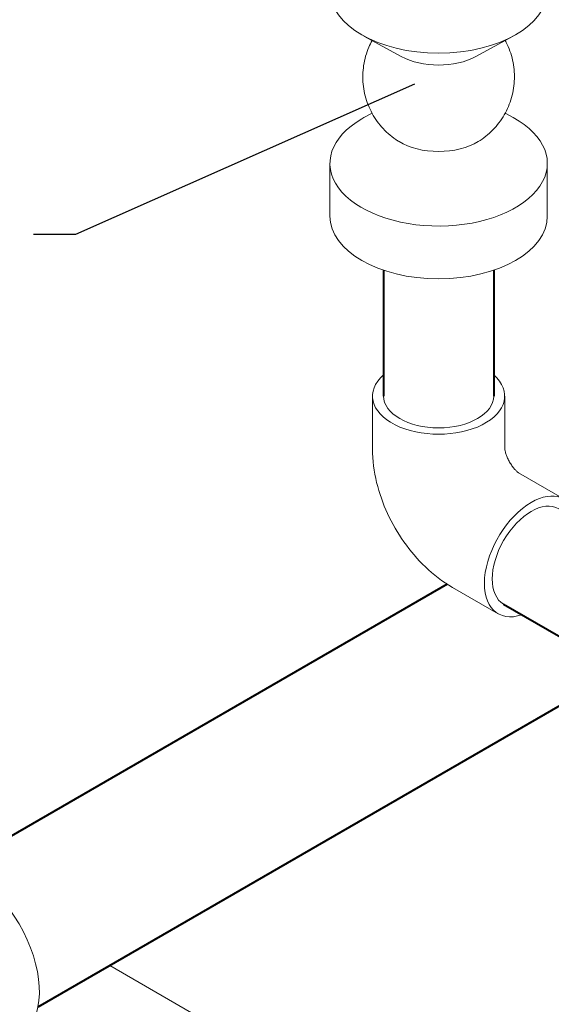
# Model space of a CAD drawing. Extents: x 4114239 to 5838486, y 780458 to 1383318.
# Tile 56 of 231: x 4353138 to 4353862, y 1053688 to 1055028. Entities that reach past the tile are written whole.
import ezdxf

# ---------------------------------------------------------------- set-up
doc = ezdxf.new("R2010")
doc.units = 0
doc.header["$MEASUREMENT"] = 0

msp = doc.modelspace()

# ---------------------------------------------------------------- linework, layer by layer
at = {"color": 0, "linetype": 'Continuous', "lineweight": 0, "extrusion": (5.55112e-17, 0.816497, 0.57735)}
for p, q in [((4353657.6222, 1054977.6363), (4353606.7914, 1055005.3745, 0)), ((4353759.2839, 1054977.6363, 0), (4353810.1148, 1055005.3745, 0)), ((4353617.8215, 1054900.4408), (4353606.7914, 1054894.4217, 0)), ((4353799.0846, 1054900.4408), (4353810.1148, 1054894.4217, 0)), ((4353560.4531, 1054832.3226), (4353560.4531, 1054760.4709)), ((4353856.4531, 1054832.3226), (4353856.4531, 1054760.4709, 0)), ((4353618.4531, 1054515.6078), (4353618.4531, 1054443.7561)), ((4353798.4531, 1054515.6078, 0), (4353798.4531, 1054443.7561)), ((4353879.4595, 1054375.3006), (4353817.2341, 1054411.2264, 0)), ((4353789.4595, 1054219.416), (4353727.2341, 1054255.3419, 0)), ((4353260.8518, 1053740.6796), (4354493.4611, 1053029.0323, 0))]:
    msp.add_line(p, q, dxfattribs=at)
at = {"linetype": 'Continuous', "lineweight": 40, "extrusion": (5.55112e-17, 0.816497, 0.57735)}
for p, q in [((4353633.4531, 1054686.8072), (4353633.4531, 1054515.6078, 0)), ((4353783.4531, 1054686.8072, 0), (4353783.4531, 1054515.6078)), ((4353719.9582, 1054259.7789), (4353052.7881, 1053874.5881)), ((4353796.9595, 1054232.4064), (4353886.4519, 1054180.738, 0)), ((4353908.2818, 1054114.4735), (4353162.7881, 1053684.0625))]:
    msp.add_line(p, q, dxfattribs=at)
at = {"color": 7, "lineweight": 25, "ltscale": 1000}
msp.add_lwpolyline([(4353157.0367, 1054735.7337), (4353214.6972, 1054735.7337), (4353676.0302, 1054940.5434)], dxfattribs=at)
at = {"color": 0, "linetype": 'Continuous', "lineweight": 0, "extrusion": (-5.55855e-17, 2.22045e-16, -1)}
for centre, major_axis, start_param, end_param in [((4353708.4531, 1055067.4736), (-148, 0), 3.141592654, 6.283185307), ((4353708.4531, 1055008.6858), (-74, 0), 3.955169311, 5.46960865), ((4353708.4531, 1054832.3226), (-148, 0), 2.328015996, 7.068583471), ((4353708.4531, 1054832.3226), (-148, 0), 0.785398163, 0.813576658), ((4353708.4531, 1054891.1103), (-74, 0), 3.900353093, 5.524424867), ((4353708.4531, 1054760.4709), (-148, 0), 3.141592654, 6.283185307)]:
    msp.add_ellipse(centre, major_axis=major_axis, ratio=0.577350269, start_param=start_param, end_param=end_param, dxfattribs=at)
at = {"color": 0, "linetype": 'Continuous', "lineweight": 0, "extrusion": (-8.53006e-17, 2.22045e-16, -1)}
msp.add_ellipse((4353708.4531, 1054515.6078), major_axis=(90, 0), ratio=0.577350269, start_param=5.697499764, end_param=10.010463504, dxfattribs=at)
at = {"color": 0, "linetype": 'Continuous', "lineweight": 0, "extrusion": (2.73488e-17, 1.66533e-16, -1)}
msp.add_ellipse((4353708.4531, 1054515.6078), major_axis=(-75, 0), ratio=0.577350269, start_param=3.141592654, end_param=6.283185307, dxfattribs=at)
at = {"color": 0, "linetype": 'Continuous', "lineweight": 0, "extrusion": (-2.03185e-17, 7.58296e-17, -1)}
for start_param, end_param in [(5.497787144, 6.868870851), (2.55590711, 5.497787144)]:
    msp.add_ellipse((4353834.4595, 1054297.3583), major_axis=(45, 77.9423), ratio=0.577350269, start_param=start_param, end_param=end_param, dxfattribs=at)
at = {"color": 0, "linetype": 'Continuous', "lineweight": 0, "extrusion": (1.11556e-17, 1.85856e-16, -1)}
msp.add_ellipse((4353834.4595, 1054297.3583), major_axis=(37.5, 64.9519), ratio=0.577350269, start_param=3.141592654, end_param=6.283185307, dxfattribs=at)
at = {"color": 0, "linetype": 'Continuous', "lineweight": 0, "extrusion": (2.03185e-17, 7.58296e-17, -1)}
msp.add_ellipse((4353072.2177, 1053758.7887), major_axis=(-65.5, 113.4493), ratio=0.577350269, start_param=0, end_param=2.936473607, dxfattribs=at)
at = {"color": 0, "linetype": 'Continuous', "lineweight": 0}
for points, knots in [([(4353617.8215, 1054999.3554), (4353616.1921, 1054996.3692), (4353614.7088, 1054993.2997, 0), (4353611.7114, 1054986.2237), (4353610.2834, 1054982.1661), (4353607.9472, 1054973.9207, 0), (4353607.0345, 1054969.7171), (4353605.741, 1054961.2454, 0), (4353605.3578, 1054956.9609), (4353605.1271, 1054948.3941), (4353605.2792, 1054944.0952), (4353606.1148, 1054935.5662), (4353606.8, 1054931.3195), (4353608.689, 1054922.9604), (4353609.8965, 1054918.8318), (4353612.8097, 1054910.7722), (4353614.5209, 1054906.8256), (4353618.413, 1054899.1905), (4353620.6013, 1054895.4872), (4353625.412, 1054888.3949), (4353628.0437, 1054884.9922, 0), (4353633.6984, 1054878.5527, 0), (4353636.7324, 1054875.5034), (4353643.1436, 1054869.8165), (4353646.533, 1054867.1679), (4353651.6009, 1054863.6931), (4353653.1637, 1054862.6826), (4353654.7521, 1054861.7153, 0)], [27.046084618, 27.046084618, 27.046084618, 27.046084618, 32.145621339, 32.145621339, 38.57305551, 38.57305551, 45.000486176, 45.000486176, 51.427914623, 51.427914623, 57.855341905, 57.855341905, 64.28276897, 64.28276897, 70.710196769, 70.710196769, 77.137626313, 77.137626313, 83.565058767, 83.565058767, 89.992495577, 89.992495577, 96.419938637, 96.419938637, 102.847390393, 102.847390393, 105.636957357, 105.636957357, 105.636957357, 105.636957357]), ([(4353762.1541, 1054861.7153), (4353765.8187, 1054863.9469), (4353769.3507, 1054866.4121), (4353776.0631, 1054871.749), (4353779.257, 1054874.6304), (4353785.2503, 1054880.7561), (4353788.0614, 1054884.0121, 0), (4353793.2471, 1054890.8351, 0), (4353795.6317, 1054894.4152), (4353799.9293, 1054901.8296, 0), (4353801.8506, 1054905.6783), (4353805.1936, 1054913.5693), (4353806.6217, 1054917.6269), (4353808.9582, 1054925.8721), (4353809.871, 1054930.0757), (4353811.1648, 1054938.5474, 0), (4353811.5482, 1054942.8319), (4353811.7792, 1054951.3987, 0), (4353811.6272, 1054955.6976), (4353810.7918, 1054964.2267, 0), (4353810.1068, 1054968.4733, 0), (4353808.2181, 1054976.8325), (4353807.0107, 1054980.9612, 0), (4353804.0978, 1054989.0208, 0), (4353802.3867, 1054992.9675), (4353800.001, 1054997.6478), (4353799.5489, 1054998.5048), (4353799.0846, 1054999.3554, 0)], [0, 0, 0, 0, 6.435830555, 6.435830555, 12.863278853, 12.863278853, 19.290735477, 19.290735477, 25.718182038, 25.718182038, 32.145621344, 32.145621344, 38.573055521, 38.573055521, 45.00048619, 45.00048619, 51.427914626, 51.427914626, 57.855341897, 57.855341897, 64.282768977, 64.282768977, 70.710196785, 70.710196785, 77.137626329, 77.137626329, 78.590197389, 78.590197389, 78.590197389, 78.590197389]), ([(4353727.2341, 1054255.3419, 0), (4353713.4864, 1054263.2791), (4353701.3703, 1054272.699), (4353679.5306, 1054293.5021), (4353669.8181, 1054304.9118, 0), (4353652.6299, 1054329.2553), (4353645.1619, 1054342.1902), (4353632.6739, 1054369.2474), (4353627.6491, 1054383.3635), (4353620.5529, 1054412.6788), (4353618.4531, 1054427.8816), (4353618.4531, 1054443.7561)], [4.71238898, 4.71238898, 4.71238898, 4.71238898, 5.026548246, 5.026548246, 5.340707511, 5.340707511, 5.654866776, 5.654866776, 5.969026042, 5.969026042, 6.283185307, 6.283185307, 6.283185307, 6.283185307]), ([(4353817.2872, 1054411.1958), (4353817.2324, 1054411.2311), (4353817.0507, 1054411.3519), (4353816.351, 1054411.8795), (4353815.7084, 1054412.4027), (4353814.1622, 1054413.8358, 0), (4353813.2576, 1054414.7464, 0), (4353811.2992, 1054416.9321), (4353810.2409, 1054418.2199), (4353808.089, 1054421.1074), (4353806.996, 1054422.7184), (4353804.9123, 1054426.1173), (4353803.925, 1054427.9087), (4353802.1792, 1054431.4503, 0), (4353801.4191, 1054433.2008, 0), (4353800.1881, 1054436.427), (4353799.7078, 1054437.9106), (4353799.0114, 1054440.4336, 0), (4353798.7846, 1054441.4903), (4353798.5147, 1054443.057, 0), (4353798.4679, 1054443.5793, 0), (4353798.4547, 1054443.7872, 0), (4353798.4537, 1054443.8051, 0), (4353798.4531, 1054443.8175)], [4.770567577, 4.770567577, 4.770567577, 4.770567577, 4.864177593, 4.864177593, 5.006287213, 5.006287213, 5.148915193, 5.148915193, 5.297199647, 5.297199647, 5.452171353, 5.452171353, 5.611090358, 5.611090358, 5.76884372, 5.76884372, 5.920802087, 5.920802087, 6.065782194, 6.065782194, 6.207213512, 6.207213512, 6.225006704, 6.225006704, 6.225006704, 6.225006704])]:
    msp.add_open_spline(points, degree=3, knots=knots, dxfattribs=at)

doc.saveas('drawing.dxf')
